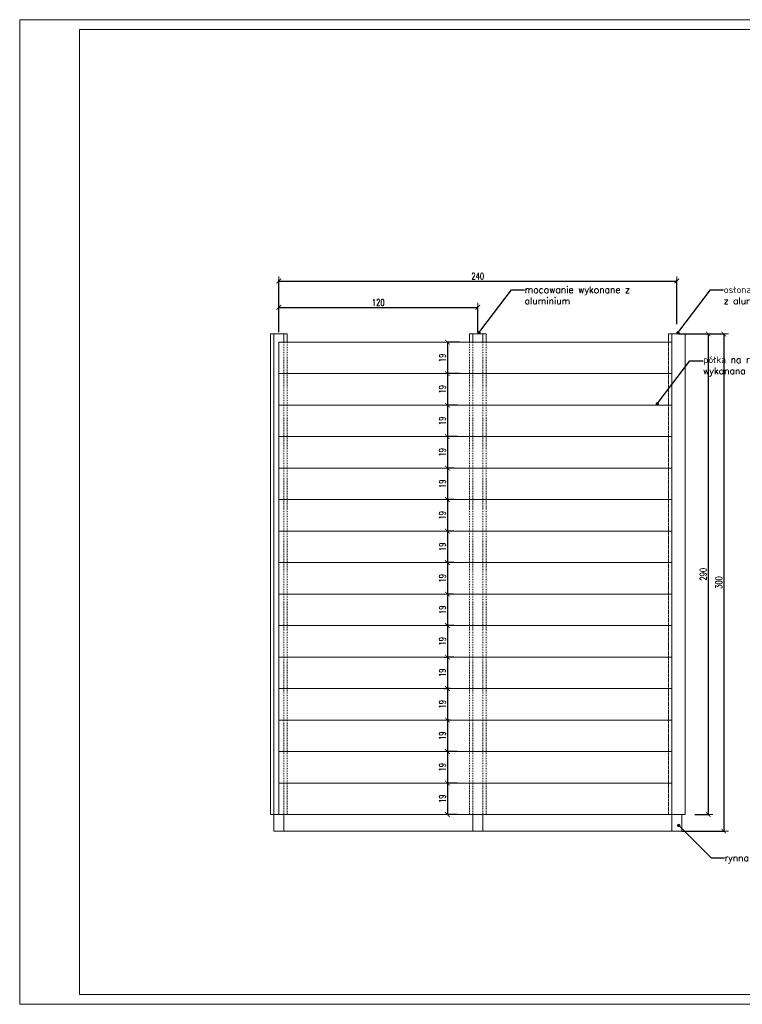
# Model space of a CAD drawing. Header units: millimetres. Extents: x -115268 to 140687, y -37779 to 24471.
# Tile 126 of 256: x 59865 to 60300, y -11180 to -10586. Entities that reach past the tile are written whole.
import ezdxf
from ezdxf import colors
from ezdxf.entities.mleader import LeaderData, LeaderLine
from ezdxf.math import Vec2, Vec3

# ---------------------------------------------------------------- set-up
doc = ezdxf.new("R2010")
doc.units = ezdxf.units.MM
doc.header["$PDMODE"] = 2
doc.header["$PDSIZE"] = 1
doc.linetypes.add('0.5_0.5', pattern=[10, 5, -5])
doc.linetypes.add('346-500', pattern=[1.5, 1, -0.5])
doc.layers.get('0').update_dxf_attribs({"lineweight": 9})
for name, color, linetype, lineweight in [('A_CIENKA', 7, 'Continuous', 9), ('A_HATCH', 8, 'Continuous', 9), ('A_OPIS', 7, 'Continuous', 9), ('A_RAMKA', 7, 'Continuous', 9), ('A_WIDOK', 253, 'Continuous', 9)]:
    doc.layers.add(name, color=color, linetype=linetype, lineweight=lineweight)
doc.layers.add('A_WYMIAR', color=253, linetype='Continuous', lineweight=5, transparency=0.2)
doc.styles.add('romans 1-20', font='romans.shx', dxfattribs={"width": 0.7, "height": 4})
doc.styles.add('Style-ENGINEERING', font='ENGINEERING.shx')
doc.dimstyles.new('_SKALA_1_20', dxfattribs={"dimscale": 2, "dimtxt": 4, "dimasz": 0.08, "dimexe": 0.4, "dimexo": 3, "dimgap": 0.5, "dimtad": 1, "dimdec": 4, "dimrnd": 0.5, "dimdsep": 46, "dimtxsty": 'romans 1-20', "dimblk": 'TICK_1', "dimcen": 0.1, "dimdle": 1, "dimadec": 0, "dimazin": 0, "dimtfac": 1, "dimtdec": 4, "dimtix": 1, "dimtmove": 0, "dimatfit": 3, "dimldrblk": 'OBLIQUE', "dimfxl": 1, "dimtolj": 1, "dimarcsym": 0})

# ---------------------------------------------------------------- blocks, each defined once
blk = doc.blocks.new('_Dot')
at = {"color": 0, "linetype": 'ByBlock', "lineweight": -2}
blk.add_line((-0.5, 0), (-1, 0), dxfattribs=at)
at = {"color": 0, "linetype": 'ByBlock', "const_width": 0.5}
blk.add_lwpolyline([(-0.25, 0, 1), (0.25, 0, 1)], format="xyb", close=True, dxfattribs=at)
blk = doc.blocks.new('TICK_1')
at = {"ltscale": 10}
blk.add_line((0, -17.6), (0, 17.6), dxfattribs=at)
at = {"linetype": 'ByBlock', "const_width": 3}
blk.add_lwpolyline([(8.8, 8.8), (-8.8, -8.8)], dxfattribs=at)
blk = doc.blocks.new('*D490')
at = {"layer": 'A_WYMIAR', "color": 0, "lineweight": -2, "ltscale": 0.5, "transparency": 16777216}
for p, q in [((60129.81, -10780.58), (60121.66, -10780.58)), ((60122.46, -10780.74), (60122.46, -10799.42)), ((60129.81, -10799.58), (60121.66, -10799.58))]:
    blk.add_line(p, q, dxfattribs=at)
at = {"layer": 'Defpoints', "color": 0, "ltscale": 0.5, "transparency": 16777216}
for p in [(60135.81, -10780.58), (60122.46, -10799.58), (60135.81, -10799.58)]:
    blk.add_point(p, dxfattribs=at)
at = {"layer": 'A_WYMIAR', "color": 0, "lineweight": -2, "ltscale": 0.5, "transparency": 16777216, "xscale": 0.16, "yscale": 0.16, "zscale": 0.16}
for p, rotation in [((60122.46, -10780.58), 90), ((60122.46, -10799.58), 270)]:
    blk.add_blockref('TICK_1', p, dxfattribs=dict(at, rotation=rotation))
at = {"layer": 'A_WYMIAR', "color": 0, "ltscale": 0.5, "transparency": 16777216, "insert": (60119.46, -10790.08), "char_height": 4, "attachment_point": 5, "rotation": 90, "style": 'romans 1-20'}
blk.add_mtext('\\A1;19', dxfattribs=at)
blk = doc.blocks.new('_Oblique')
at = {"color": 0, "linetype": 'ByBlock', "lineweight": -2}
blk.add_line((-0.5, -0.5), (0.5, 0.5), dxfattribs=at)
blk = doc.blocks.new('*D491')
at = {"layer": 'A_WYMIAR', "color": 0, "lineweight": -2, "ltscale": 0.5, "transparency": 16777216}
for p, q in [((60129.81, -10799.58), (60121.66, -10799.58)), ((60122.46, -10799.74), (60122.46, -10818.42)), ((60128.46, -10818.58), (60123.26, -10818.58))]:
    blk.add_line(p, q, dxfattribs=at)
at = {"layer": 'Defpoints', "color": 0, "ltscale": 0.5, "transparency": 16777216}
for p in [(60135.81, -10799.58), (60122.46, -10818.58), (60122.46, -10818.58)]:
    blk.add_point(p, dxfattribs=at)
at = {"layer": 'A_WYMIAR', "color": 0, "lineweight": -2, "ltscale": 0.5, "transparency": 16777216, "xscale": 0.16, "yscale": 0.16, "zscale": 0.16}
for p, rotation in [((60122.46, -10799.58), 90), ((60122.46, -10818.58), 270)]:
    blk.add_blockref('TICK_1', p, dxfattribs=dict(at, rotation=rotation))
at = {"layer": 'A_WYMIAR', "color": 0, "ltscale": 0.5, "transparency": 16777216, "insert": (60119.46, -10809.08), "char_height": 4, "attachment_point": 5, "rotation": 90, "style": 'romans 1-20'}
blk.add_mtext('\\A1;19', dxfattribs=at)
blk = doc.blocks.new('*D492')
at = {"layer": 'A_WYMIAR', "color": 0, "lineweight": -2, "ltscale": 0.5, "transparency": 16777216}
for p, q in [((60122.46, -10818.74), (60122.46, -10837.42)), ((60128.46, -10818.58), (60123.26, -10818.58)), ((60128.46, -10837.58), (60123.26, -10837.58))]:
    blk.add_line(p, q, dxfattribs=at)
at = {"layer": 'Defpoints', "color": 0, "ltscale": 0.5, "transparency": 16777216}
for p in [(60122.46, -10818.58), (60122.46, -10837.58), (60122.46, -10837.58)]:
    blk.add_point(p, dxfattribs=at)
at = {"layer": 'A_WYMIAR', "color": 0, "lineweight": -2, "ltscale": 0.5, "transparency": 16777216, "xscale": 0.16, "yscale": 0.16, "zscale": 0.16}
for p, rotation in [((60122.46, -10818.58), 90), ((60122.46, -10837.58), 270)]:
    blk.add_blockref('TICK_1', p, dxfattribs=dict(at, rotation=rotation))
at = {"layer": 'A_WYMIAR', "color": 0, "ltscale": 0.5, "transparency": 16777216, "insert": (60119.46, -10828.08), "char_height": 4, "attachment_point": 5, "rotation": 90, "style": 'romans 1-20'}
blk.add_mtext('\\A1;19', dxfattribs=at)
blk = doc.blocks.new('*D493')
at = {"layer": 'A_WYMIAR', "color": 0, "lineweight": -2, "ltscale": 0.5, "transparency": 16777216}
for p, q in [((60122.46, -10837.74), (60122.46, -10856.42)), ((60128.46, -10837.58), (60123.26, -10837.58)), ((60126.46, -10856.58), (60123.26, -10856.58))]:
    blk.add_line(p, q, dxfattribs=at)
at = {"layer": 'Defpoints', "color": 0, "ltscale": 0.5, "transparency": 16777216}
for p in [(60122.46, -10837.58), (60120.46, -10856.58), (60122.46, -10856.58)]:
    blk.add_point(p, dxfattribs=at)
at = {"layer": 'A_WYMIAR', "color": 0, "lineweight": -2, "ltscale": 0.5, "transparency": 16777216, "xscale": 0.16, "yscale": 0.16, "zscale": 0.16}
for p, rotation in [((60122.46, -10837.58), 90), ((60122.46, -10856.58), 270)]:
    blk.add_blockref('TICK_1', p, dxfattribs=dict(at, rotation=rotation))
at = {"layer": 'A_WYMIAR', "color": 0, "ltscale": 0.5, "transparency": 16777216, "insert": (60119.46, -10847.08), "char_height": 4, "attachment_point": 5, "rotation": 90, "style": 'romans 1-20'}
blk.add_mtext('\\A1;19', dxfattribs=at)
blk = doc.blocks.new('*D494')
at = {"layer": 'A_WYMIAR', "color": 0, "lineweight": -2, "ltscale": 0.5, "transparency": 16777216}
for p, q in [((60122.46, -10856.74), (60122.46, -10875.42)), ((60126.46, -10856.58), (60123.26, -10856.58)), ((60126.46, -10875.58), (60123.26, -10875.58))]:
    blk.add_line(p, q, dxfattribs=at)
at = {"layer": 'Defpoints', "color": 0, "ltscale": 0.5, "transparency": 16777216}
for p in [(60120.46, -10856.58), (60120.46, -10875.58), (60122.46, -10875.58)]:
    blk.add_point(p, dxfattribs=at)
at = {"layer": 'A_WYMIAR', "color": 0, "lineweight": -2, "ltscale": 0.5, "transparency": 16777216, "xscale": 0.16, "yscale": 0.16, "zscale": 0.16}
for p, rotation in [((60122.46, -10856.58), 90), ((60122.46, -10875.58), 270)]:
    blk.add_blockref('TICK_1', p, dxfattribs=dict(at, rotation=rotation))
at = {"layer": 'A_WYMIAR', "color": 0, "ltscale": 0.5, "transparency": 16777216, "insert": (60119.46, -10866.08), "char_height": 4, "attachment_point": 5, "rotation": 90, "style": 'romans 1-20'}
blk.add_mtext('\\A1;19', dxfattribs=at)
blk = doc.blocks.new('*D495')
at = {"layer": 'A_WYMIAR', "color": 0, "lineweight": -2, "ltscale": 0.5, "transparency": 16777216}
for p, q in [((60122.46, -10875.74), (60122.46, -10894.42)), ((60126.46, -10875.58), (60123.26, -10875.58)), ((60126.46, -10894.58), (60123.26, -10894.58))]:
    blk.add_line(p, q, dxfattribs=at)
at = {"layer": 'Defpoints', "color": 0, "ltscale": 0.5, "transparency": 16777216}
for p in [(60120.46, -10875.58), (60120.46, -10894.58), (60122.46, -10894.58)]:
    blk.add_point(p, dxfattribs=at)
at = {"layer": 'A_WYMIAR', "color": 0, "lineweight": -2, "ltscale": 0.5, "transparency": 16777216, "xscale": 0.16, "yscale": 0.16, "zscale": 0.16}
for p, rotation in [((60122.46, -10875.58), 90), ((60122.46, -10894.58), 270)]:
    blk.add_blockref('TICK_1', p, dxfattribs=dict(at, rotation=rotation))
at = {"layer": 'A_WYMIAR', "color": 0, "ltscale": 0.5, "transparency": 16777216, "insert": (60119.46, -10885.08), "char_height": 4, "attachment_point": 5, "rotation": 90, "style": 'romans 1-20'}
blk.add_mtext('\\A1;19', dxfattribs=at)
blk = doc.blocks.new('*D496')
at = {"layer": 'A_WYMIAR', "color": 0, "lineweight": -2, "ltscale": 0.5, "transparency": 16777216}
for p, q in [((60122.46, -10894.74), (60122.46, -10913.42)), ((60126.46, -10894.58), (60123.26, -10894.58)), ((60126.46, -10913.58), (60123.26, -10913.58))]:
    blk.add_line(p, q, dxfattribs=at)
at = {"layer": 'Defpoints', "color": 0, "ltscale": 0.5, "transparency": 16777216}
for p in [(60120.46, -10894.58), (60120.46, -10913.58), (60122.46, -10913.58)]:
    blk.add_point(p, dxfattribs=at)
at = {"layer": 'A_WYMIAR', "color": 0, "lineweight": -2, "ltscale": 0.5, "transparency": 16777216, "xscale": 0.16, "yscale": 0.16, "zscale": 0.16}
for p, rotation in [((60122.46, -10894.58), 90), ((60122.46, -10913.58), 270)]:
    blk.add_blockref('TICK_1', p, dxfattribs=dict(at, rotation=rotation))
at = {"layer": 'A_WYMIAR', "color": 0, "ltscale": 0.5, "transparency": 16777216, "insert": (60119.46, -10904.08), "char_height": 4, "attachment_point": 5, "rotation": 90, "style": 'romans 1-20'}
blk.add_mtext('\\A1;19', dxfattribs=at)
blk = doc.blocks.new('*D497')
at = {"layer": 'A_WYMIAR', "color": 0, "lineweight": -2, "ltscale": 0.5, "transparency": 16777216}
for p, q in [((60122.46, -10913.74), (60122.46, -10932.42)), ((60126.46, -10913.58), (60123.26, -10913.58)), ((60126.46, -10932.58), (60123.26, -10932.58))]:
    blk.add_line(p, q, dxfattribs=at)
at = {"layer": 'Defpoints', "color": 0, "ltscale": 0.5, "transparency": 16777216}
for p in [(60120.46, -10913.58), (60120.46, -10932.58), (60122.46, -10932.58)]:
    blk.add_point(p, dxfattribs=at)
at = {"layer": 'A_WYMIAR', "color": 0, "lineweight": -2, "ltscale": 0.5, "transparency": 16777216, "xscale": 0.16, "yscale": 0.16, "zscale": 0.16}
for p, rotation in [((60122.46, -10913.58), 90), ((60122.46, -10932.58), 270)]:
    blk.add_blockref('TICK_1', p, dxfattribs=dict(at, rotation=rotation))
at = {"layer": 'A_WYMIAR', "color": 0, "ltscale": 0.5, "transparency": 16777216, "insert": (60119.46, -10923.08), "char_height": 4, "attachment_point": 5, "rotation": 90, "style": 'romans 1-20'}
blk.add_mtext('\\A1;19', dxfattribs=at)
blk = doc.blocks.new('*D498')
at = {"layer": 'A_WYMIAR', "color": 0, "lineweight": -2, "ltscale": 0.5, "transparency": 16777216}
for p, q in [((60122.46, -10932.74), (60122.46, -10951.42)), ((60126.46, -10932.58), (60123.26, -10932.58)), ((60126.46, -10951.58), (60123.26, -10951.58))]:
    blk.add_line(p, q, dxfattribs=at)
at = {"layer": 'Defpoints', "color": 0, "ltscale": 0.5, "transparency": 16777216}
for p in [(60120.46, -10932.58), (60120.46, -10951.58), (60122.46, -10951.58)]:
    blk.add_point(p, dxfattribs=at)
at = {"layer": 'A_WYMIAR', "color": 0, "lineweight": -2, "ltscale": 0.5, "transparency": 16777216, "xscale": 0.16, "yscale": 0.16, "zscale": 0.16}
for p, rotation in [((60122.46, -10932.58), 90), ((60122.46, -10951.58), 270)]:
    blk.add_blockref('TICK_1', p, dxfattribs=dict(at, rotation=rotation))
at = {"layer": 'A_WYMIAR', "color": 0, "ltscale": 0.5, "transparency": 16777216, "insert": (60119.46, -10942.08), "char_height": 4, "attachment_point": 5, "rotation": 90, "style": 'romans 1-20'}
blk.add_mtext('\\A1;19', dxfattribs=at)
blk = doc.blocks.new('*D499')
at = {"layer": 'A_WYMIAR', "color": 0, "lineweight": -2, "ltscale": 0.5, "transparency": 16777216}
for p, q in [((60122.46, -10951.74), (60122.46, -10970.42)), ((60126.46, -10951.58), (60123.26, -10951.58)), ((60126.46, -10970.58), (60123.26, -10970.58))]:
    blk.add_line(p, q, dxfattribs=at)
at = {"layer": 'Defpoints', "color": 0, "ltscale": 0.5, "transparency": 16777216}
for p in [(60120.46, -10951.58), (60120.46, -10970.58), (60122.46, -10970.58)]:
    blk.add_point(p, dxfattribs=at)
at = {"layer": 'A_WYMIAR', "color": 0, "lineweight": -2, "ltscale": 0.5, "transparency": 16777216, "xscale": 0.16, "yscale": 0.16, "zscale": 0.16}
for p, rotation in [((60122.46, -10951.58), 90), ((60122.46, -10970.58), 270)]:
    blk.add_blockref('TICK_1', p, dxfattribs=dict(at, rotation=rotation))
at = {"layer": 'A_WYMIAR', "color": 0, "ltscale": 0.5, "transparency": 16777216, "insert": (60119.46, -10961.08), "char_height": 4, "attachment_point": 5, "rotation": 90, "style": 'romans 1-20'}
blk.add_mtext('\\A1;19', dxfattribs=at)
blk = doc.blocks.new('*D500')
at = {"layer": 'A_WYMIAR', "color": 0, "lineweight": -2, "ltscale": 0.5, "transparency": 16777216}
for p, q in [((60020.81, -10774.58), (60020.81, -10758.87)), ((60020.97, -10759.67), (60140.65, -10759.67)), ((60140.81, -10774.58), (60140.81, -10758.87))]:
    blk.add_line(p, q, dxfattribs=at)
at = {"layer": 'Defpoints', "color": 0, "ltscale": 0.5, "transparency": 16777216}
for p in [(60140.81, -10759.67), (60020.81, -10780.58), (60140.81, -10780.58)]:
    blk.add_point(p, dxfattribs=at)
at = {"layer": 'A_WYMIAR', "color": 0, "lineweight": -2, "ltscale": 0.5, "transparency": 16777216, "xscale": 0.16, "yscale": 0.16, "zscale": 0.16, "rotation": 180}
blk.add_blockref('TICK_1', (60020.81, -10759.67), dxfattribs=at)
at = {"layer": 'A_WYMIAR', "color": 0, "lineweight": -2, "ltscale": 0.5, "transparency": 16777216, "xscale": 0.16, "yscale": 0.16, "zscale": 0.16}
blk.add_blockref('TICK_1', (60140.81, -10759.67), dxfattribs=at)
at = {"layer": 'A_WYMIAR', "color": 0, "ltscale": 0.5, "transparency": 16777216, "insert": (60080.81, -10756.67), "char_height": 4, "attachment_point": 5, "style": 'romans 1-20'}
blk.add_mtext('\\A1;120', dxfattribs=at)
blk = doc.blocks.new('*D501')
at = {"layer": 'A_WYMIAR', "color": 0, "lineweight": -2, "ltscale": 0.5, "transparency": 16777216}
for p, q in [((60020.81, -10774.58), (60020.81, -10742.96)), ((60020.97, -10743.76), (60260.65, -10743.76)), ((60260.81, -10769.69), (60260.81, -10742.96))]:
    blk.add_line(p, q, dxfattribs=at)
at = {"layer": 'Defpoints', "color": 0, "ltscale": 0.5, "transparency": 16777216}
for p in [(60260.81, -10743.76), (60020.81, -10780.58), (60260.81, -10775.69)]:
    blk.add_point(p, dxfattribs=at)
at = {"layer": 'A_WYMIAR', "color": 0, "lineweight": -2, "ltscale": 0.5, "transparency": 16777216, "xscale": 0.16, "yscale": 0.16, "zscale": 0.16, "rotation": 180}
blk.add_blockref('TICK_1', (60020.81, -10743.76), dxfattribs=at)
at = {"layer": 'A_WYMIAR', "color": 0, "lineweight": -2, "ltscale": 0.5, "transparency": 16777216, "xscale": 0.16, "yscale": 0.16, "zscale": 0.16}
blk.add_blockref('TICK_1', (60260.81, -10743.76), dxfattribs=at)
at = {"layer": 'A_WYMIAR', "color": 0, "ltscale": 0.5, "transparency": 16777216, "insert": (60140.81, -10740.76), "char_height": 4, "attachment_point": 5, "style": 'romans 1-20'}
blk.add_mtext('\\A1;240', dxfattribs=at)
blk = doc.blocks.new('*D502')
at = {"layer": 'A_WYMIAR', "color": 0, "lineweight": -2, "ltscale": 0.5, "transparency": 16777216}
for p, q in [((60120.46, -10970.58), (60121.66, -10970.58)), ((60122.46, -10970.74), (60122.46, -10989.42)), ((60120.46, -10989.58), (60121.66, -10989.58))]:
    blk.add_line(p, q, dxfattribs=at)
at = {"layer": 'Defpoints', "color": 0, "ltscale": 0.5, "transparency": 16777216}
for p in [(60126.46, -10970.58), (60122.46, -10989.58), (60126.46, -10989.58)]:
    blk.add_point(p, dxfattribs=at)
at = {"layer": 'A_WYMIAR', "color": 0, "lineweight": -2, "ltscale": 0.5, "transparency": 16777216, "xscale": 0.16, "yscale": 0.16, "zscale": 0.16}
for p, rotation in [((60122.46, -10970.58), 90), ((60122.46, -10989.58), 270)]:
    blk.add_blockref('TICK_1', p, dxfattribs=dict(at, rotation=rotation))
at = {"layer": 'A_WYMIAR', "color": 0, "ltscale": 0.5, "transparency": 16777216, "insert": (60119.46, -10980.08), "char_height": 4, "attachment_point": 5, "rotation": 90, "style": 'romans 1-20'}
blk.add_mtext('\\A1;19', dxfattribs=at)
blk = doc.blocks.new('*D503')
at = {"layer": 'A_WYMIAR', "color": 0, "lineweight": -2, "ltscale": 0.5, "transparency": 16777216}
for p, q in [((60124.17, -10989.58), (60121.66, -10989.58)), ((60122.46, -10989.74), (60122.46, -11008.42)), ((60124.17, -11008.58), (60121.66, -11008.58))]:
    blk.add_line(p, q, dxfattribs=at)
at = {"layer": 'Defpoints', "color": 0, "ltscale": 0.5, "transparency": 16777216}
for p in [(60130.17, -10989.58), (60122.46, -11008.58), (60130.17, -11008.58)]:
    blk.add_point(p, dxfattribs=at)
at = {"layer": 'A_WYMIAR', "color": 0, "lineweight": -2, "ltscale": 0.5, "transparency": 16777216, "xscale": 0.16, "yscale": 0.16, "zscale": 0.16}
for p, rotation in [((60122.46, -10989.58), 90), ((60122.46, -11008.58), 270)]:
    blk.add_blockref('TICK_1', p, dxfattribs=dict(at, rotation=rotation))
at = {"layer": 'A_WYMIAR', "color": 0, "ltscale": 0.5, "transparency": 16777216, "insert": (60119.46, -10999.08), "char_height": 4, "attachment_point": 5, "rotation": 90, "style": 'romans 1-20'}
blk.add_mtext('\\A1;19', dxfattribs=at)
blk = doc.blocks.new('*D504')
at = {"layer": 'A_WYMIAR', "color": 0, "lineweight": -2, "ltscale": 0.5, "transparency": 16777216}
for p, q in [((60124.17, -11008.58), (60121.66, -11008.58)), ((60122.46, -11008.74), (60122.46, -11027.42)), ((60128.46, -11027.58), (60123.26, -11027.58))]:
    blk.add_line(p, q, dxfattribs=at)
at = {"layer": 'Defpoints', "color": 0, "ltscale": 0.5, "transparency": 16777216}
for p in [(60130.17, -11008.58), (60122.46, -11027.58), (60122.46, -11027.58)]:
    blk.add_point(p, dxfattribs=at)
at = {"layer": 'A_WYMIAR', "color": 0, "lineweight": -2, "ltscale": 0.5, "transparency": 16777216, "xscale": 0.16, "yscale": 0.16, "zscale": 0.16}
for p, rotation in [((60122.46, -11008.58), 90), ((60122.46, -11027.58), 270)]:
    blk.add_blockref('TICK_1', p, dxfattribs=dict(at, rotation=rotation))
at = {"layer": 'A_WYMIAR', "color": 0, "ltscale": 0.5, "transparency": 16777216, "insert": (60119.46, -11018.08), "char_height": 4, "attachment_point": 5, "rotation": 90, "style": 'romans 1-20'}
blk.add_mtext('\\A1;19', dxfattribs=at)
blk = doc.blocks.new('*D505')
at = {"layer": 'A_WYMIAR', "color": 0, "lineweight": -2, "ltscale": 0.5, "transparency": 16777216}
for p, q in [((60122.46, -11027.74), (60122.46, -11046.42)), ((60128.46, -11027.58), (60123.26, -11027.58)), ((60128.46, -11046.58), (60123.26, -11046.58))]:
    blk.add_line(p, q, dxfattribs=at)
at = {"layer": 'Defpoints', "color": 0, "ltscale": 0.5, "transparency": 16777216}
for p in [(60122.46, -11027.58), (60122.46, -11046.58), (60122.46, -11046.58)]:
    blk.add_point(p, dxfattribs=at)
at = {"layer": 'A_WYMIAR', "color": 0, "lineweight": -2, "ltscale": 0.5, "transparency": 16777216, "xscale": 0.16, "yscale": 0.16, "zscale": 0.16}
for p, rotation in [((60122.46, -11027.58), 90), ((60122.46, -11046.58), 270)]:
    blk.add_blockref('TICK_1', p, dxfattribs=dict(at, rotation=rotation))
at = {"layer": 'A_WYMIAR', "color": 0, "ltscale": 0.5, "transparency": 16777216, "insert": (60119.46, -11037.08), "char_height": 4, "attachment_point": 5, "rotation": 90, "style": 'romans 1-20'}
blk.add_mtext('\\A1;19', dxfattribs=at)
blk = doc.blocks.new('*D506')
at = {"layer": 'A_WYMIAR', "color": 0, "lineweight": -2, "ltscale": 0.5, "transparency": 16777216}
for p, q in [((60122.46, -11046.74), (60122.46, -11065.42)), ((60128.46, -11046.58), (60123.26, -11046.58)), ((60128.46, -11065.58), (60123.26, -11065.58))]:
    blk.add_line(p, q, dxfattribs=at)
at = {"layer": 'Defpoints', "color": 0, "ltscale": 0.5, "transparency": 16777216}
for p in [(60122.46, -11046.58), (60122.46, -11065.58), (60122.46, -11065.58)]:
    blk.add_point(p, dxfattribs=at)
at = {"layer": 'A_WYMIAR', "color": 0, "lineweight": -2, "ltscale": 0.5, "transparency": 16777216, "xscale": 0.16, "yscale": 0.16, "zscale": 0.16}
for p, rotation in [((60122.46, -11046.58), 90), ((60122.46, -11065.58), 270)]:
    blk.add_blockref('TICK_1', p, dxfattribs=dict(at, rotation=rotation))
at = {"layer": 'A_WYMIAR', "color": 0, "ltscale": 0.5, "transparency": 16777216, "insert": (60119.46, -11056.08), "char_height": 4, "attachment_point": 5, "rotation": 90, "style": 'romans 1-20'}
blk.add_mtext('\\A1;19', dxfattribs=at)
blk = doc.blocks.new('*D507')
at = {"layer": 'A_WYMIAR', "color": 0, "lineweight": -2, "ltscale": 0.5, "transparency": 16777216}
for p, q in [((60271.81, -10775.69), (60280.61, -10775.69)), ((60279.81, -10775.85), (60279.81, -11065.42)), ((60271.81, -11065.58), (60280.61, -11065.58))]:
    blk.add_line(p, q, dxfattribs=at)
at = {"layer": 'Defpoints', "color": 0, "ltscale": 0.5, "transparency": 16777216}
for p in [(60265.81, -10775.69), (60265.81, -11065.58), (60279.81, -11065.58)]:
    blk.add_point(p, dxfattribs=at)
at = {"layer": 'A_WYMIAR', "color": 0, "lineweight": -2, "ltscale": 0.5, "transparency": 16777216, "xscale": 0.16, "yscale": 0.16, "zscale": 0.16}
for p, rotation in [((60279.81, -10775.69), 90), ((60279.81, -11065.58), 270)]:
    blk.add_blockref('TICK_1', p, dxfattribs=dict(at, rotation=rotation))
at = {"layer": 'A_WYMIAR', "color": 0, "ltscale": 0.5, "transparency": 16777216, "insert": (60276.81, -10920.63), "char_height": 4, "attachment_point": 5, "rotation": 90, "style": 'romans 1-20'}
blk.add_mtext('\\A1;290', dxfattribs=at)
blk = doc.blocks.new('*D508')
at = {"layer": 'A_WYMIAR', "color": 0, "lineweight": -2, "ltscale": 0.5, "transparency": 16777216}
for p, q in [((60261.81, -10775.69), (60289.93, -10775.69)), ((60289.13, -10775.85), (60289.13, -11075.42)), ((60263.81, -11075.58), (60289.93, -11075.58))]:
    blk.add_line(p, q, dxfattribs=at)
at = {"layer": 'Defpoints', "color": 0, "ltscale": 0.5, "transparency": 16777216}
for p in [(60255.81, -10775.69), (60257.81, -11075.58), (60289.13, -11075.58)]:
    blk.add_point(p, dxfattribs=at)
at = {"layer": 'A_WYMIAR', "color": 0, "lineweight": -2, "ltscale": 0.5, "transparency": 16777216, "xscale": 0.16, "yscale": 0.16, "zscale": 0.16}
for p, rotation in [((60289.13, -10775.69), 90), ((60289.13, -11075.58), 270)]:
    blk.add_blockref('TICK_1', p, dxfattribs=dict(at, rotation=rotation))
at = {"layer": 'A_WYMIAR', "color": 0, "ltscale": 0.5, "transparency": 16777216, "insert": (60286.13, -10925.63), "char_height": 4, "attachment_point": 5, "rotation": 90, "style": 'romans 1-20'}
blk.add_mtext('\\A1;300', dxfattribs=at)

msp = doc.modelspace()

# ---------------------------------------------------------------- linework, layer by layer
at = {"layer": 'A_CIENKA'}
msp.add_lwpolyline([(59864.56021, -10586.08675), (60704.56021, -10586.08675), (60704.56021, -11180.08675), (59864.56021, -11180.08675), (59864.56021, -10586.08675)], dxfattribs=at)
at = {"layer": 'A_HATCH', "ltscale": 0.5}
msp.add_line((60020.81193, -11075.57822), (60260.81193, -11075.57822), dxfattribs=at)
at = {"layer": 'A_RAMKA'}
msp.add_lwpolyline([(59900.56021, -10592.08675), (60697.72304, -10592.08675), (60697.72304, -11174.08675), (59900.56021, -11174.08675)], close=True, dxfattribs=at)
at = {"layer": 'A_WIDOK', "ltscale": 0.5}
for p, q in [((60015.81193, -10775.68782), (60025.81193, -10775.68782)), ((60025.81193, -10775.68782), (60020.81193, -10775.68782)), ((60020.81193, -10780.57822), (60140.81193, -10780.57822)), ((60020.81193, -10780.57822), (60020.81193, -11065.57822)), ((60135.81193, -10775.68782), (60145.81193, -10775.68782)), ((60145.81193, -10775.68782), (60140.81193, -10775.68782)), ((60257.81193, -10780.57822), (60140.81193, -10780.57822)), ((60255.81193, -10775.68782), (60265.81193, -10775.68782)), ((60265.81193, -10775.68782), (60260.81193, -10775.68782)), ((60020.81193, -10799.57822), (60140.81193, -10799.57822)), ((60257.81193, -10799.57822), (60140.81193, -10799.57822)), ((60020.81193, -10818.57822), (60140.81193, -10818.57822)), ((60257.81193, -10818.57822), (60140.81193, -10818.57822)), ((60020.81193, -10837.57822), (60140.81193, -10837.57822)), ((60257.81193, -10837.57822), (60140.81193, -10837.57822)), ((60020.81193, -10856.57822), (60140.81193, -10856.57822)), ((60257.81193, -10856.57822), (60140.81193, -10856.57822)), ((60020.81193, -10875.57822), (60140.81193, -10875.57822)), ((60257.81193, -10875.57822), (60140.81193, -10875.57822)), ((60020.81193, -10894.57822), (60140.81193, -10894.57822)), ((60257.81193, -10894.57822), (60140.81193, -10894.57822)), ((60020.81193, -10913.57822), (60140.81193, -10913.57822)), ((60257.81193, -10913.57822), (60140.81193, -10913.57822)), ((60020.81193, -10932.57822), (60140.81193, -10932.57822)), ((60257.81193, -10932.57822), (60140.81193, -10932.57822)), ((60020.81193, -10951.57822), (60140.81193, -10951.57822)), ((60257.81193, -10951.57822), (60140.81193, -10951.57822)), ((60020.81193, -10970.57822), (60140.81193, -10970.57822)), ((60257.81193, -10970.57822), (60140.81193, -10970.57822)), ((60020.81193, -10989.57822), (60140.81193, -10989.57822)), ((60257.81193, -10989.57822), (60140.81193, -10989.57822)), ((60020.81193, -11008.57822), (60140.81193, -11008.57822)), ((60257.81193, -11008.57822), (60140.81193, -11008.57822)), ((60020.81193, -11027.57822), (60257.81193, -11027.57822)), ((60020.81193, -11046.57822), (60257.81193, -11046.57822)), ((60015.81193, -11065.57822), (60265.81193, -11065.57822))]:
    msp.add_line(p, q, dxfattribs=at)
for points in [[(60015.81193, -10775.68782), (60015.81193, -11065.57822)], [(60017.81193, -10775.68782), (60017.81193, -11065.57822)], [(60023.81193, -10775.68782), (60023.81193, -10780.57822)], [(60025.81193, -10775.68782), (60025.81193, -10780.57822)], [(60135.81193, -10775.68782), (60135.81193, -10780.57822)], [(60137.81193, -10775.68782), (60137.81193, -10780.57822)], [(60143.81193, -10775.68782), (60143.81193, -10780.57822)], [(60145.81193, -10775.68782), (60145.81193, -10780.57822)], [(60255.81193, -10775.68782), (60255.81193, -10780.57822)], [(60257.81193, -10775.68782), (60257.81193, -11075.57822)], [(60265.81193, -10775.68782), (60265.81193, -11065.57822)]]:
    msp.add_lwpolyline(points, dxfattribs=at)
at = {"layer": 'A_WIDOK', "linetype": '0.5_0.5', "ltscale": 0.1}
for points in [[(60023.81193, -10780.57822), (60023.81193, -11065.57822)], [(60025.81193, -10780.57822), (60025.81193, -11065.57822)], [(60135.81193, -10780.57822), (60135.81193, -11065.57822)], [(60137.81193, -10780.57822), (60137.81193, -11065.57822)], [(60143.81193, -10780.57822), (60143.81193, -11065.57822)], [(60145.81193, -10780.57822), (60145.81193, -11065.57822)]]:
    msp.add_lwpolyline(points, dxfattribs=at)
at = {"layer": 'A_WIDOK', "linetype": '346-500', "ltscale": 0.5}
msp.add_lwpolyline([(60255.81193, -10780.57822), (60255.81193, -11065.57822)], dxfattribs=at)
at = {"layer": 'A_WYMIAR', "ltscale": 0.5}
for points in [[(60017.81193, -11065.57822), (60023.81193, -11065.57822), (60023.81193, -11075.57822), (60017.81193, -11075.57822)], [(60137.81193, -11065.57822), (60143.81193, -11065.57822), (60143.81193, -11075.57822), (60137.81193, -11075.57822)], [(60257.81193, -11065.57822), (60263.81193, -11065.57822), (60263.81193, -11075.57822), (60257.81193, -11075.57822)]]:
    msp.add_lwpolyline(points, close=True, dxfattribs=at)

# ---------------------------------------------------------------- dimensions: what is measured, and where the dimension line sits
for base, p2, picture, middle in [((60260.81193, -10743.75765), (60260.81193, -10775.68782), '*D501', (60140.81193, -10740.75765)), ((60140.81193, -10759.67403), (60140.81193, -10780.57822), '*D500', (60080.81193, -10756.67403))]:
    dim = msp.add_linear_dim(base=base, p1=(60020.81193, -10780.57822), p2=p2, dimstyle='_SKALA_1_20', dxfattribs=at)
    dim.commit()
    dim.dimension.update_dxf_attribs({"geometry": picture, "text_midpoint": middle})
for base, p1, p2, picture, middle in [((60289.13379, -11075.57822), (60255.81193, -10775.68782), (60257.81193, -11075.57822), '*D508', (60286.13379, -10925.63302)), ((60279.80628, -11065.57822), (60265.81193, -10775.68782), (60265.81193, -11065.57822), '*D507', (60276.80628, -10920.63302)), ((60122.45883, -10799.57822), (60135.81193, -10780.57822), (60135.81193, -10799.57822), '*D490', (60119.45883, -10790.07822)), ((60122.45883, -10989.57822), (60126.45883, -10970.57822), (60126.45883, -10989.57822), '*D502', (60119.45883, -10980.07822)), ((60122.45883, -11008.57822), (60130.16965, -10989.57822), (60130.16965, -11008.57822), '*D503', (60119.45883, -10999.07822))]:
    dim = msp.add_linear_dim(base=base, p1=p1, p2=p2, angle=90, dimstyle='_SKALA_1_20', dxfattribs=at)
    dim.commit()
    dim.dimension.update_dxf_attribs({"geometry": picture, "text_midpoint": middle})
for base, p1, p2, picture, middle in [((60122.45883, -10818.57822), (60135.81193, -10799.57822), (60122.45883, -10818.57822), '*D491', (60119.45883, -10809.07822)), ((60122.45883, -10837.57822), (60122.45883, -10818.57822), (60122.45883, -10837.57822), '*D492', (60119.45883, -10828.07822)), ((60122.45883, -10856.57822), (60122.45883, -10837.57822), (60120.45883, -10856.57822), '*D493', (60119.45883, -10847.07822)), ((60122.45883, -10875.57822), (60120.45883, -10856.57822), (60120.45883, -10875.57822), '*D494', (60119.45883, -10866.07822)), ((60122.45883, -10894.57822), (60120.45883, -10875.57822), (60120.45883, -10894.57822), '*D495', (60119.45883, -10885.07822)), ((60122.45883, -10913.57822), (60120.45883, -10894.57822), (60120.45883, -10913.57822), '*D496', (60119.45883, -10904.07822)), ((60122.45883, -10932.57822), (60120.45883, -10913.57822), (60120.45883, -10932.57822), '*D497', (60119.45883, -10923.07822)), ((60122.45883, -10951.57822), (60120.45883, -10932.57822), (60120.45883, -10951.57822), '*D498', (60119.45883, -10942.07822)), ((60122.45883, -10970.57822), (60120.45883, -10951.57822), (60120.45883, -10970.57822), '*D499', (60119.45883, -10961.07822)), ((60122.45883, -11027.57822), (60130.16965, -11008.57822), (60122.45883, -11027.57822), '*D504', (60119.45883, -11018.07822)), ((60122.45883, -11046.57822), (60122.45883, -11027.57822), (60122.45883, -11046.57822), '*D505', (60119.45883, -11037.07822)), ((60122.45883, -11065.57822), (60122.45883, -11046.57822), (60122.45883, -11065.57822), '*D506', (60119.45883, -11056.07822))]:
    dim = msp.add_linear_dim(base=base, p1=p1, p2=p2, angle=90, dimstyle='_SKALA_1_20', override={"dimtmove": 1}, dxfattribs=at)
    dim.commit()
    dim.dimension.update_dxf_attribs({"geometry": picture, "text_midpoint": middle})

# ---------------------------------------------------------------- leaders
at = {"layer": 'A_OPIS'}
ml = msp.add_multileader_mtext('Standard', dxfattribs=at)
ml.set_content('{\\Fromans|c238;mocowanie wykonane z aluminium }', color=256, style='Style-ENGINEERING')
ml.set_leader_properties()
ml.set_arrow_properties(name='DOT')
ml.build(insert=Vec2(0, 0))
ml.multileader.update_dxf_attribs({"arrow_head_size": 2})
ctx = ml.context
ctx.base_point, ctx.arrow_head_size, ctx.landing_gap_size, ctx.plane_origin = Vec3(60169.09779, -10749.02054), 2, 0.036, Vec3(60303.66568, -10433.27708)
notes = []
notes.append((ctx, [(1, (1, 1, 0), (60161.09779, -10749.02054), (1, 0), 8, [(0, [(60141.5122, -10774.98755)], 0, [])])]))
ctx.mtext.insert, ctx.mtext.width, ctx.mtext.flow_direction = Vec3(60169.13379, -10747.02054), 76.952381, 5
ml = msp.add_multileader_mtext('Standard', dxfattribs=at)
ml.set_content('{\\Fromans|c238;osłona boczna wykonana z aluminium }', color=256, style='Style-ENGINEERING')
ml.set_leader_properties()
ml.set_arrow_properties(name='DOT')
ml.build(insert=Vec2(0, 0))
ml.multileader.update_dxf_attribs({"arrow_head_size": 2})
ctx = ml.context
ctx.base_point, ctx.arrow_head_size, ctx.landing_gap_size, ctx.plane_origin = Vec3(60289.09779, -10749.02054), 2, 0.036, Vec3(60423.66568, -10433.27708)
notes.append((ctx, [(1, (1, 1, 0), (60281.09779, -10749.02054), (1, 0), 8, [(0, [(60261.5122, -10774.98755)], 0, [])])]))
ctx.mtext.insert, ctx.mtext.width, ctx.mtext.flow_direction = Vec3(60289.13379, -10747.02054), 76.952381, 5
ml = msp.add_multileader_mtext('Standard', dxfattribs=at)
ml.set_content('{\\Fromans|c238;półka na rośliny wykonana z aluminium }', color=256, style='Style-ENGINEERING')
ml.set_leader_properties()
ml.set_arrow_properties(name='DOT')
ml.build(insert=Vec2(0, 0))
ml.multileader.update_dxf_attribs({"arrow_head_size": 2})
ctx = ml.context
ctx.base_point, ctx.arrow_head_size, ctx.landing_gap_size, ctx.plane_origin = Vec3(60276.68719, -10791.91095), 2, 0.036, Vec3(60411.25509, -10476.16748)
notes.append((ctx, [(1, (1, 1, 0), (60268.68719, -10791.91095), (1, 0), 8, [(0, [(60249.1016, -10817.87795)], 0, [])])]))
ctx.mtext.insert, ctx.mtext.width, ctx.mtext.flow_direction = Vec3(60276.72319, -10789.24428), 76.952381, 5
ml = msp.add_multileader_mtext('Standard', dxfattribs=at)
ml.set_content('{\\Fromans|c238;rynna wykonana z aluminium }', color=256, style='Style-ENGINEERING')
ml.set_leader_properties()
ml.set_arrow_properties(name='DOT')
ml.build(insert=Vec2(0, 0))
ml.multileader.update_dxf_attribs({"arrow_head_size": 2})
ctx = ml.context
ctx.base_point, ctx.arrow_head_size, ctx.landing_gap_size, ctx.plane_origin = Vec3(60289.60237, -11091.81461), 2, 0.036, Vec3(60424.17026, -10730.49088)
notes.append((ctx, [(1, (1, 1, 0), (60281.60237, -11091.81461), (1, 0), 8, [(0, [(60262.01678, -11072.20135)], 0, [])])]))
ctx.mtext.insert, ctx.mtext.width, ctx.mtext.flow_direction = Vec3(60289.63837, -11089.81461), 76.952381, 5
for ctx, leaders in notes:
    for number, flags, end, landing, length, lines in leaders:
        leader = LeaderData()
        leader.index, (leader.has_last_leader_line, leader.has_dogleg_vector, leader.attachment_direction) = number, flags
        leader.last_leader_point, leader.dogleg_vector, leader.dogleg_length = Vec3(end), Vec3(landing), length
        for number, points, colour, breaks in lines:
            line = LeaderLine()
            line.index, line.vertices, line.color, line.breaks = number, Vec3.list(points), colors.encode_raw_color(colour), breaks
            leader.lines.append(line)
        ctx.leaders.append(leader)

doc.saveas('drawing.dxf')
